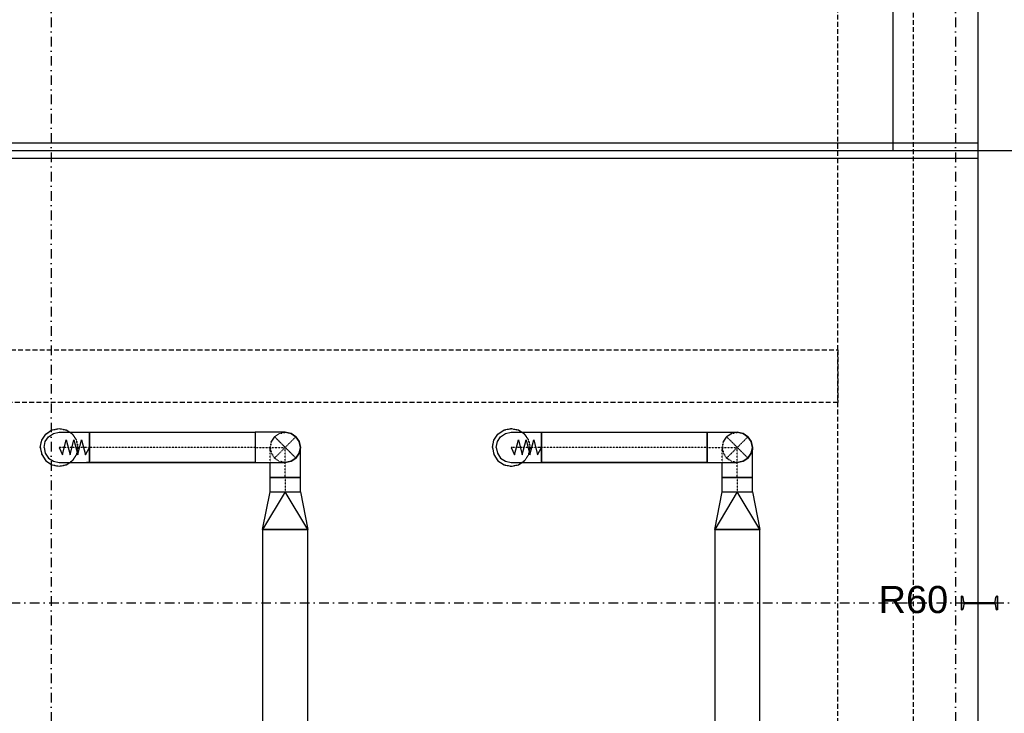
# Model space of a CAD drawing. Header units: centimetres. Extents: x -10729 to 144862, y -4437 to 43656.
# Tile 128 of 148: x 12839 to 13493, y 7927 to 8387. Entities that reach past the tile are written whole.
import ezdxf

# ---------------------------------------------------------------- set-up
doc = ezdxf.new("R2010")
doc.units = ezdxf.units.CM
doc.header["$LTSCALE"] = 0.1
for name, pattern in [('CADVENT_CENTERLINE', [9.9, 7.4, -1, 0.5, -1]), ('CADVENT_HIDDEN', [0.8, 0.25, -0.55]), ('Kondygnacja  -0_5$0$HIDDEN', [9.525, 6.35, -3.175]), ('Kondygnacja  -0_5$0$HIDDEN2', [4.7625, 3.175, -1.5875]), ('Osie rzutów$0$DASHDOT2', [12.7, 6.35, -3.175, 0, -3.175])]:
    doc.linetypes.add(name, pattern=pattern)
for name, color, linetype in [('bgde-nawiewCEN', 7, 'Continuous'), ('bgde-nawiewDETAILS', 1, 'Continuous'), ('bgde-nawiewEXP', 1, 'Continuous'), ('bgde-nawiewHIDDEN', 1, 'Continuous'), ('Kondygnacja  -0_5$0$ARCH_GK', 8, 'Continuous'), ('Kondygnacja  -0_5$0$ARCH_INFO_ODPORNOŚĆ OGNIOWA', 8, 'Continuous'), ('Kondygnacja  -0_5$0$ARCH_KONSTR_POWYŻEJ RZUTU', 8, 'Kondygnacja  -0_5$0$HIDDEN'), ('Kondygnacja  -0_5$0$ARCH_KONSTR_POWYŻEJ RZUTU_IST', 8, 'Kondygnacja  -0_5$0$HIDDEN2'), ('Kondygnacja  -0_5$0$ARCH_STAL_IST', 8, 'Continuous'), ('Kondygnacja  -0_5$0$ARCH_WIDOK_IST', 8, 'Continuous'), ('Kondygnacja -1$0$ARCH_SZYNY', 8, 'Continuous'), ('Osie rzutów$0$ARCH_INFO_OSIE_IST', 8, 'Osie rzutów$0$DASHDOT2'), ('Osie rzutów$0$ARCH_INFO_OSIE_OPISY_IST', 8, 'Continuous')]:
    doc.layers.add(name, color=color, linetype=linetype)
doc.styles.add('Kondygnacja  -0_5$0$Arial', font='ARIAL.TTF')
doc.styles.add('Kondygnacja -1$0$Standard', font='txt')
doc.linetypes.add('Kondygnacja -1$0$SZYNA_LINE', pattern='A,12.7,-7.75,["SZYNA",Kondygnacja -1$0$Standard,S=2.54,R=0,X=-5.95,Y=-1.27],-7.75', length=28.2)

# ---------------------------------------------------------------- blocks, each defined once
blk = doc.blocks.new('Osie rzutów')
at = {"layer": 'Osie rzutów$0$ARCH_INFO_OSIE_IST', "ltscale": 10}
for p, q in [((12860, 12510), (12860, 4623.26)), ((13460, 12510), (13460, 4623.26)), ((4436.24, 8000), (15156.54, 8000))]:
    blk.add_line(p, q, dxfattribs=at)
blk = doc.blocks.new('Kondygnacja  -0_5$0$konstrukcja istniejąca -0.5')
at = {"layer": 'Kondygnacja  -0_5$0$ARCH_KONSTR_POWYŻEJ RZUTU_IST', "ltscale": 10}
for points in [[(13432, 9825), (13432, 4975), (13382, 4975)], [(13382, 7425), (13382, 8575)], [(12338, 8167.89), (13382, 8167.89), (13382, 8132.89), (12338, 8132.89)]]:
    blk.add_lwpolyline(points, dxfattribs=at)

msp = doc.modelspace()

# ---------------------------------------------------------------- linework, layer by layer
at = {"layer": 'bgde-nawiewCEN', "linetype": 'CADVENT_CENTERLINE', "ltscale": 0.06}
for p, q in [((12865.27, 8103.201), (12865.223, 8103.201)), ((12865.383, 8103.201), (12865.27, 8103.201)), ((12865.604, 8103.201), (12865.383, 8103.201)), ((12865.967, 8103.201), (12865.604, 8103.201)), ((12866.509, 8103.201), (12865.967, 8103.201)), ((12867.265, 8103.201), (12866.509, 8103.201)), ((12868.272, 8103.201), (12867.265, 8103.201)), ((12869.564, 8103.201), (12868.272, 8103.201)), ((12871.178, 8103.201), (12869.564, 8103.201)), ((12873.149, 8103.201), (12871.178, 8103.201)), ((12875.513, 8103.201), (12873.149, 8103.201)), ((12878.306, 8103.201), (12875.513, 8103.201)), ((12883.443, 8103.201), (12878.306, 8103.201)), ((12885.321, 8103.201), (12883.443, 8103.201)), ((12995.24, 8103.201), (12885.321, 8103.201)), ((12995.304, 8103.201), (13015.304, 8103.201)), ((13015.304, 8083.201), (13015.304, 8103.201)), ((13165.34, 8103.201), (13165.292, 8103.201)), ((13165.453, 8103.201), (13165.34, 8103.201)), ((13165.673, 8103.201), (13165.453, 8103.201)), ((13166.036, 8103.201), (13165.673, 8103.201)), ((13166.578, 8103.201), (13166.036, 8103.201)), ((13167.335, 8103.201), (13166.578, 8103.201)), ((13168.341, 8103.201), (13167.335, 8103.201)), ((13169.633, 8103.201), (13168.341, 8103.201)), ((13171.247, 8103.201), (13169.633, 8103.201)), ((13173.218, 8103.201), (13171.247, 8103.201)), ((13175.583, 8103.201), (13173.218, 8103.201)), ((13178.376, 8103.201), (13175.583, 8103.201)), ((13183.512, 8103.201), (13178.376, 8103.201)), ((13185.391, 8103.201), (13183.512, 8103.201)), ((13295.309, 8103.201), (13185.391, 8103.201)), ((13295.309, 8103.201), (13315.309, 8103.201)), ((13315.309, 8083.201), (13315.309, 8103.201)), ((13015.304, 8083.201), (13015.304, 8073.701)), ((13315.309, 8083.201), (13315.309, 8073.701))]:
    msp.add_line(p, q, dxfattribs=at)
at = {"layer": 'bgde-nawiewDETAILS', "linetype": 'CADVENT_HIDDEN'}
for p, q in [((13008.233, 8096.13), (13022.375, 8110.272)), ((13008.233, 8110.272), (13022.375, 8096.13)), ((13308.238, 8096.13), (13322.38, 8110.272)), ((13308.238, 8110.272), (13322.38, 8096.13))]:
    msp.add_line(p, q, dxfattribs=at)
at = {"layer": 'bgde-nawiewEXP', "linetype": 'Continuous'}
for points in [[(12852.723, 8103.201), (12853.674, 8107.985), (12856.384, 8112.04), (12860.439, 8114.75), (12865.223, 8115.701), (12870.006, 8114.75), (12872.324, 8113.201)], [(12855.223, 8103.201), (12855.984, 8107.028), (12858.152, 8110.272), (12861.396, 8112.44), (12865.223, 8113.201), (12885.321, 8113.201), (12885.321, 8099.374)], [(13005.304, 8073.701), (13005.304, 8083.201), (13024.543, 8083.201), (13024.543, 8083.201), (13025.304, 8083.201), (13025.304, 8103.201), (13024.543, 8107.028), (13022.375, 8110.272), (13019.131, 8112.44), (13015.304, 8113.201), (13019.131, 8112.44), (13022.375, 8110.272), (13024.543, 8107.028), (13025.304, 8103.201), (13024.543, 8099.374), (13022.375, 8096.13), (13019.131, 8093.962), (13015.304, 8093.201), (13019.131, 8093.962), (13022.375, 8096.13), (13024.543, 8099.374), (13025.304, 8103.201)], [(13152.792, 8103.201), (13153.744, 8107.985), (13156.453, 8112.04), (13160.509, 8114.75), (13165.292, 8115.701), (13170.076, 8114.75), (13172.393, 8113.201)], [(13155.292, 8103.201), (13156.053, 8107.028), (13158.221, 8110.272), (13161.465, 8112.44), (13165.292, 8113.201), (13185.391, 8113.201), (13185.391, 8093.962)], [(13295.309, 8093.201), (13315.309, 8093.201), (13319.136, 8093.962), (13322.38, 8096.13), (13324.548, 8099.374), (13325.309, 8103.201), (13324.548, 8107.028), (13322.38, 8110.272), (13319.136, 8112.44), (13315.309, 8113.201), (13319.136, 8112.44), (13322.38, 8110.272), (13324.548, 8107.028), (13325.309, 8103.201), (13324.548, 8099.374), (13322.38, 8096.13), (13319.136, 8093.962), (13315.309, 8093.201), (13319.136, 8093.962), (13322.38, 8096.13), (13324.548, 8099.374), (13325.309, 8103.201)], [(13295.309, 8093.201), (13295.309, 8113.201), (13315.309, 8113.201), (13319.136, 8112.44), (13322.38, 8110.272), (13324.548, 8107.028), (13325.309, 8103.201)], [(12852.723, 8103.201), (12853.674, 8098.418), (12856.384, 8094.362), (12860.439, 8091.653), (12865.223, 8090.701), (12870.006, 8091.653), (12872.324, 8093.201)], [(12855.223, 8103.201), (12855.984, 8099.374), (12858.152, 8096.13), (12861.396, 8093.962), (12865.223, 8093.201), (12885.321, 8093.201)], [(12885.321, 8099.374), (12885.321, 8103.201)], [(13152.792, 8103.201), (13153.744, 8098.418), (13156.453, 8094.362), (13160.509, 8091.653), (13165.292, 8090.701), (13170.076, 8091.653), (13172.393, 8093.201)], [(13155.292, 8103.201), (13156.053, 8099.374), (13158.221, 8096.13), (13161.465, 8093.962), (13165.292, 8093.201), (13185.391, 8093.201), (13185.391, 8093.962)], [(13305.309, 8073.701), (13305.309, 8083.201), (13324.548, 8083.201), (13324.548, 8083.201), (13325.309, 8083.201), (13325.309, 8102.817), (13325.309, 8101.679)], [(13325.309, 8102.817), (13325.309, 8103.201), (13324.548, 8107.028)], [(13325.309, 8103.201), (13324.548, 8099.374)], [(12885.321, 8096.13), (12885.321, 8099.374)], [(12885.321, 8099.374), (12885.321, 8096.13)], [(12885.321, 8093.201), (12883.443, 8093.201)], [(12885.321, 8096.13), (12885.321, 8093.962)], [(12885.321, 8093.201), (12885.321, 8096.13)], [(12885.321, 8093.201), (12995.24, 8093.201)], [(13005.304, 8073.701), (13025.304, 8073.701), (13025.304, 8083.201), (13024.543, 8083.201), (13024.543, 8083.201), (13005.304, 8083.201), (13005.304, 8093.201)], [(13185.391, 8093.962), (13185.391, 8096.13)], [(13185.391, 8093.962), (13185.391, 8093.201)], [(13185.391, 8093.201), (13295.309, 8093.201)], [(13305.309, 8073.701), (13325.309, 8073.701), (13325.309, 8083.201), (13324.548, 8083.201), (13324.548, 8083.201), (13305.309, 8083.201), (13305.309, 8093.201)], [(13000.304, 8048.701), (13030.304, 8048.701), (13015.304, 8073.701), (13025.304, 8073.701), (13030.304, 8048.701)], [(13300.309, 8048.701), (13330.309, 8048.701), (13315.309, 8073.701), (13325.309, 8073.701), (13330.309, 8048.701)], [(12897.804, 7532.068), (12897.804, 7572.068), (13030.304, 7572.068), (13030.304, 8048.701), (13000.304, 8048.701), (13000.304, 7913.203)], [(13000.304, 7593.203), (13000.304, 7572.068), (13030.304, 7572.068), (13030.304, 7572.068), (13330.309, 7572.068), (13330.309, 8048.701), (13300.309, 8048.701), (13300.309, 7913.203)]]:
    msp.add_lwpolyline(points, dxfattribs=at)
for points in [[(12885.321, 8093.201), (12885.321, 8113.201), (12995.24, 8113.201), (12995.24, 8093.201)], [(12995.304, 8093.201), (13015.304, 8093.201), (13019.131, 8093.962), (13022.375, 8096.13), (13024.543, 8099.374), (13025.304, 8103.201), (13024.543, 8107.028), (13022.375, 8110.272), (13019.131, 8112.44), (13015.304, 8113.201), (12995.304, 8113.201), (12995.304, 8093.962)], [(13185.391, 8093.201), (13185.391, 8113.201), (13295.309, 8113.201), (13295.309, 8093.201)], [(13000.304, 8048.701), (13005.304, 8073.701), (13015.304, 8073.701)], [(13300.309, 8048.701), (13305.309, 8073.701), (13315.309, 8073.701)]]:
    msp.add_lwpolyline(points, close=True, dxfattribs=at)
at = {"layer": 'bgde-nawiewEXP'}
for points in [[(12865.223, 8103.201), (12867.423, 8098.201), (12869.937, 8108.201), (12872.471, 8098.201), (12875.01, 8108.201), (12877.572, 8098.201), (12880.115, 8108.201), (12882.667, 8098.201), (12885.321, 8103.201)], [(13165.292, 8103.201), (13167.493, 8098.201), (13170.006, 8108.201), (13172.541, 8098.201), (13175.08, 8108.201), (13177.642, 8098.201), (13180.185, 8108.201), (13182.737, 8098.201), (13185.391, 8103.201)]]:
    msp.add_lwpolyline(points, dxfattribs=at)
at = {"layer": 'bgde-nawiewHIDDEN', "linetype": 'CADVENT_HIDDEN'}
for points in [[(12852.723, 8103.201), (12853.674, 8107.985), (12856.384, 8112.04), (12860.439, 8114.75), (12865.223, 8115.701), (12870.006, 8114.75), (12874.061, 8112.04), (12872.324, 8113.201)], [(13005.304, 8102.817), (13005.304, 8103.201), (13006.065, 8107.028), (13008.233, 8110.272), (13011.477, 8112.44), (13015.304, 8113.201), (13011.477, 8112.44), (13008.233, 8110.272), (13006.065, 8107.028), (13005.304, 8103.201), (13006.065, 8099.374), (13008.233, 8096.13), (13011.477, 8093.962), (13015.304, 8093.201), (13011.477, 8093.962), (13008.233, 8096.13), (13006.065, 8099.374), (13005.304, 8103.201)], [(13152.792, 8103.201), (13153.744, 8107.985), (13156.453, 8112.04), (13160.509, 8114.75), (13165.292, 8115.701), (13170.076, 8114.75), (13174.131, 8112.04), (13172.393, 8113.201)], [(13305.309, 8093.201), (13305.309, 8103.201), (13306.071, 8099.374), (13308.238, 8096.13), (13311.483, 8093.962), (13315.309, 8093.201), (13311.483, 8093.962), (13308.238, 8096.13), (13306.071, 8099.374), (13305.309, 8103.201), (13306.071, 8107.028), (13308.238, 8110.272), (13311.483, 8112.44), (13315.309, 8113.201), (13311.483, 8112.44), (13308.238, 8110.272), (13306.071, 8107.028), (13305.309, 8103.201)], [(12852.723, 8103.201), (12853.674, 8098.418), (12856.384, 8094.362), (12860.439, 8091.653), (12865.223, 8090.701), (12870.006, 8091.653), (12874.061, 8094.362), (12872.324, 8093.201)], [(13005.304, 8101.679), (13005.304, 8102.817)], [(13005.304, 8102.817), (13005.304, 8101.679)], [(13152.792, 8103.201), (13153.744, 8098.418), (13156.453, 8094.362), (13160.509, 8091.653), (13165.292, 8090.701), (13170.076, 8091.653), (13174.131, 8094.362), (13172.393, 8093.201)], [(13005.304, 8093.201), (13005.304, 8101.679)], [(13005.304, 8101.679), (13005.304, 8099.83)]]:
    msp.add_lwpolyline(points, dxfattribs=at)
for points in [[(12874.061, 8094.362), (12876.771, 8098.418), (12877.723, 8103.201), (12876.771, 8107.985), (12874.061, 8112.04), (12876.771, 8107.985), (12877.723, 8103.201), (12876.771, 8098.418)], [(13174.131, 8094.362), (13176.841, 8098.418), (13177.792, 8103.201), (13176.841, 8107.985), (13174.131, 8112.04), (13176.841, 8107.985), (13177.792, 8103.201), (13176.841, 8098.418)]]:
    msp.add_lwpolyline(points, close=True, dxfattribs=at)
at = {"layer": 'Kondygnacja  -0_5$0$ARCH_GK', "linetype": 'Continuous', "lineweight": -3}
for p, q in [((13475, 8305), (12270, 8305)), ((12270, 8295), (13475, 8295))]:
    msp.add_line(p, q, dxfattribs=at)
at = {"layer": 'Kondygnacja  -0_5$0$ARCH_STAL_IST'}
for p, q in [((13464.38, 8004.5), (13464, 8004.5)), ((13464, 8004.5), (13464, 7995.5)), ((13464, 7995.5), (13464, 8004.5)), ((13464, 8004.5), (13464.38, 8004.5)), ((13465.576, 8000.82), (13465.13, 8003.75)), ((13465.576, 7999.18), (13465.13, 7996.25)), ((13466.026, 8000.37), (13485.974, 8000.37)), ((13466.026, 7999.63), (13485.974, 7999.63)), ((13486.424, 8000.82), (13486.87, 8003.75)), ((13486.424, 7999.18), (13486.87, 7996.25)), ((13487.62, 8004.5), (13488, 8004.5)), ((13488, 8004.5), (13487.62, 8004.5)), ((13488, 8004.5), (13488, 7995.5)), ((13488, 7995.5), (13488, 8004.5)), ((13464, 7995.5), (13464.38, 7995.5)), ((13488, 7995.5), (13487.62, 7995.5))]:
    msp.add_line(p, q, dxfattribs=at)
for centre, radius, start, end in [((13464.38, 8003.75), 0.75, 0, 90), ((13464.38, 8003.75), 0.75, 0, 90), ((13466.026, 8000.82), 0.45, 180, 270), ((13466.026, 7999.18), 0.45, 90, 180), ((13485.974, 8000.82), 0.45, 270, 0), ((13485.974, 7999.18), 0.45, 0, 90), ((13487.62, 8003.75), 0.75, 90, 180), ((13487.62, 8003.75), 0.75, 90, 180), ((13464.38, 7996.25), 0.75, 270, 0), ((13487.62, 7996.25), 0.75, 180, 270)]:
    msp.add_arc(centre, radius, start, end, dxfattribs=at)
at = {"layer": 'Kondygnacja  -0_5$0$ARCH_WIDOK_IST'}
msp.add_line((13475, 8406), (13475, 7370), dxfattribs=at)
at = {"layer": 'Kondygnacja -1$0$ARCH_SZYNY', "linetype": 'Kondygnacja -1$0$SZYNA_LINE', "ltscale": 2.5}
msp.add_line((13418.5, 8513.303), (13418.5, 8300.003), dxfattribs=at)
at = {"layer": 'Kondygnacja -1$0$ARCH_SZYNY', "linetype": 'Kondygnacja -1$0$SZYNA_LINE', "ltscale": 2.5, "const_width": 1}
msp.add_lwpolyline([(13509, 8300), (12270, 8300)], dxfattribs=at)

# ---------------------------------------------------------------- block references
at = {"layer": 'Kondygnacja  -0_5$0$ARCH_KONSTR_POWYŻEJ RZUTU'}
msp.add_blockref('Kondygnacja  -0_5$0$konstrukcja istniejąca -0.5', (0, 0), dxfattribs=at)
at = {"layer": 'Osie rzutów$0$ARCH_INFO_OSIE_OPISY_IST'}
msp.add_blockref('Osie rzutów', (0, 0), dxfattribs=at)

# ---------------------------------------------------------------- texts
at = {"layer": 'Kondygnacja  -0_5$0$ARCH_INFO_ODPORNOŚĆ OGNIOWA', "insert": (13432.183, 8017.15), "char_height": 18, "width": 53.33252, "attachment_point": 5, "style": 'Kondygnacja  -0_5$0$Arial'}
msp.add_mtext('\\PR60', dxfattribs=at)

doc.saveas('drawing.dxf')
